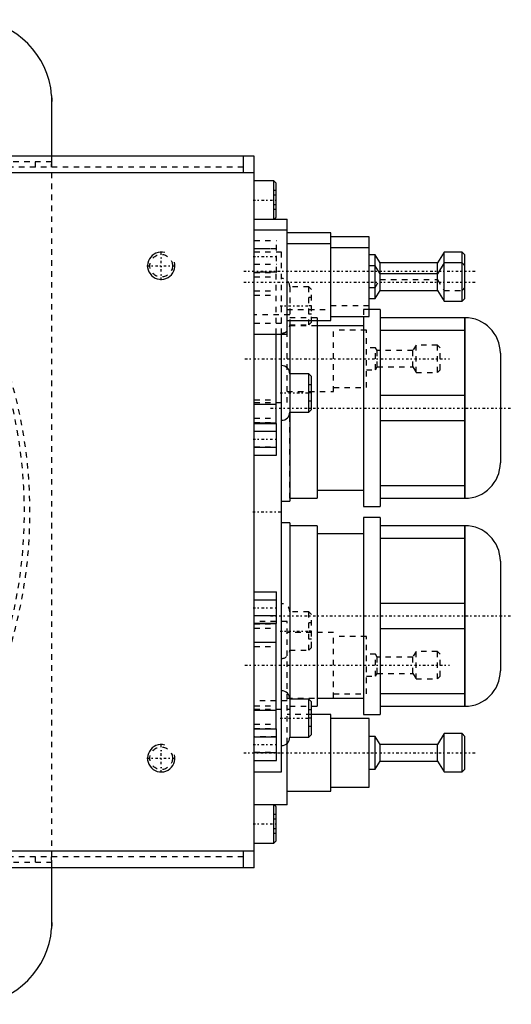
# Model space of a CAD drawing. Extents: x -502 to 174, y -90 to 90.
# Tile 13 of 13: x 84 to 174, y -90 to 90. Entities that reach past the tile are written whole.
import ezdxf

# ---------------------------------------------------------------- set-up
doc = ezdxf.new("R2010")
doc.units = 0
doc.linetypes.add('CENTER', pattern=[1.5, 0.45, -0.5, 0.05, -0.5])
doc.linetypes.add('DASHED', pattern=[2, 1, -1])
for name, color, linetype in [('AM_0', 7, 'CONTINUOUS'), ('AM_10', 7, 'CONTINUOUS'), ('AM_3', 7, 'DASHED'), ('AM_7', 7, 'CENTER')]:
    doc.layers.add(name, color=color, linetype=linetype)

msp = doc.modelspace()

# ---------------------------------------------------------------- linework, layer by layer
at = {"layer": 'AM_0', "color": 7, "linetype": 'CONTINUOUS'}
for p, q in [((89.96, 76.12), (89.96, 65)), ((90, 65), (90, 75)), ((127, 65), (46.64, 65)), ((125, 65), (125, 62)), ((127, -65), (127, 65)), ((127, 62), (56.95, 62)), ((130.6, 60.5), (127, 60.5)), ((131, 60.1), (130.6, 60.5)), ((130.6, 53.5), (130.6, 60.5)), ((131, 53.9), (131, 60.1)), ((127, 53.5), (133, 53.5)), ((130.6, 53.5), (131, 53.9)), ((133, 32.5), (133, 53.5)), ((133, 51.5), (127, 51.5)), ((141, 51), (133, 51)), ((141, 35), (141, 51)), ((141, 49), (133, 49)), ((148, 50.25), (141, 50.25)), ((148, 35.75), (148, 50.25)), ((148, 48.25), (141, 48.25)), ((149.1, 47), (148, 47)), ((150, 45.5), (149.1, 47)), ((149.1, 39), (149.1, 47)), ((161.7, 47.5), (160.5, 45.5)), ((165, 47.5), (161.7, 47.5)), ((161.7, 38.5), (161.7, 47.5)), ((165.5, 47), (165, 47.5)), ((165, 38.5), (165, 47.5)), ((165.5, 39), (165.5, 47)), ((149.1, 45), (148, 45)), ((150, 43.5), (149.1, 45)), ((160.5, 45.5), (150, 45.5)), ((150, 40.5), (150, 45.5)), ((161.7, 45.5), (160.5, 43.5)), ((160.5, 40.5), (160.5, 45.5)), ((165, 45.5), (161.7, 45.5)), ((165.5, 45), (165, 45.5)), ((160.5, 43.5), (150, 43.5)), ((149.1, 39), (150, 40.5)), ((150, 40.5), (160.5, 40.5)), ((160.5, 40.5), (161.7, 38.5)), ((148, 39), (149.1, 39)), ((161.7, 38.5), (165, 38.5)), ((165, 38.5), (165.5, 39)), ((150, 37), (148, 37)), ((150, 37), (150, 1)), ((133, 35), (141, 35)), ((133.5, 35.02), (133.5, 2)), ((138.5, 35.02), (138.5, 2.5)), ((141, 35.75), (148, 35.75)), ((147, 35.76), (147, 1)), ((165.51, 35.5), (150, 35.5)), ((165.47, 35.5), (165.47, 2.5)), ((165.51, 35.5), (165.51, 2.5)), ((127, 32.5), (133, 32.5)), ((131, 16.3), (131, 32.5)), ((132, -47.5), (132, 32.53)), ((147, 34), (138.5, 34)), ((150, 33.23), (165.47, 33.23)), ((172, 29.01), (172, 8.99)), ((137, 25.25), (133.5, 25.25)), ((137.5, 24.75), (137, 25.25)), ((137, 18.25), (137, 25.25)), ((137.5, 18.75), (137.5, 24.75)), ((165.47, 21.27), (150, 21.27)), ((127, 19.7), (131, 19.7)), ((133.5, 18.25), (137, 18.25)), ((137, 18.25), (137.5, 18.75)), ((127, 16.3), (131, 16.3)), ((150, 16.73), (165.47, 16.73)), ((127, 16.19), (131.1, 16.19)), ((127, 14.74), (131.1, 14.74)), ((131.1, 10.41), (131.1, 16.19)), ((127, 11.86), (131.1, 11.86)), ((127, 10.41), (131.1, 10.41)), ((138.5, 4), (147, 4)), ((165.47, 4.77), (150, 4.77)), ((132, 2), (133.5, 2)), ((133.5, 2.5), (138.5, 2.5)), ((150, 2.5), (165.51, 2.5)), ((147, 1), (150, 1)), ((150, -1), (147, -1)), ((147, -1), (147, -37)), ((150, -1), (150, -37)), ((133.5, -2), (132, -2)), ((133.5, -2), (133.5, -41.17)), ((138.5, -2.5), (133.5, -2.5)), ((138.5, -2.5), (138.5, -35.5)), ((165.51, -2.5), (150, -2.5)), ((165.47, -2.5), (165.47, -35.5)), ((165.51, -2.5), (165.51, -35.5)), ((147, -4), (138.5, -4)), ((150, -4.77), (165.47, -4.77)), ((172, -8.99), (172, -29.01)), ((127, -14.61), (131.1, -14.61)), ((127, -16.06), (131.1, -16.06)), ((131.1, -20.39), (131.1, -14.61)), ((165.47, -16.73), (150, -16.73)), ((127, -18.94), (131.1, -18.94)), ((127, -20.39), (131.1, -20.39)), ((131, -20.4), (127, -20.4)), ((131, -39.6), (131, -20.4)), ((150, -21.27), (165.47, -21.27)), ((127, -23.8), (131, -23.8)), ((137, -34.17), (133.5, -34.17)), ((137.5, -34.67), (137, -34.17)), ((137, -41.17), (137, -34.17)), ((138.5, -34), (147, -34)), ((165.47, -33.23), (150, -33.23)), ((137.5, -40.67), (137.5, -34.67)), ((137.5, -35.5), (138.5, -35.5)), ((150, -35.5), (165.51, -35.5)), ((127, -36.2), (131, -36.2)), ((141, -37), (137.5, -37)), ((141, -51), (141, -37)), ((148, -37.75), (141, -37.75)), ((147, -37), (150, -37)), ((148, -50.25), (148, -37.75)), ((127, -39.6), (131, -39.6)), ((127, -39.61), (131.1, -39.61)), ((127, -41.06), (131.1, -41.06)), ((131.1, -45.39), (131.1, -39.61)), ((133.5, -41.17), (137, -41.17)), ((137, -41.17), (137.5, -40.67)), ((149.1, -41), (148, -41)), ((150, -42.5), (149.1, -41)), ((149.1, -47), (149.1, -41)), ((161.7, -40.5), (160.5, -42.5)), ((165, -40.5), (161.7, -40.5)), ((161.7, -47.5), (161.7, -40.5)), ((165.5, -41), (165, -40.5)), ((165, -47.5), (165, -40.5)), ((165.5, -47), (165.5, -41)), ((133, -53.5), (133, -42.29)), ((160.5, -42.5), (150, -42.5)), ((150, -45.5), (150, -42.5)), ((160.5, -45.5), (160.5, -42.5)), ((127, -43.94), (131.1, -43.94)), ((127, -45.39), (131.1, -45.39)), ((149.1, -47), (150, -45.5)), ((150, -45.5), (160.5, -45.5)), ((160.5, -45.5), (161.7, -47.5)), ((127, -47.5), (132, -47.5)), ((148, -47), (149.1, -47)), ((161.7, -47.5), (165, -47.5)), ((165, -47.5), (165.5, -47)), ((141, -50.25), (148, -50.25)), ((133, -51), (141, -51)), ((133, -53.5), (127, -53.5)), ((131, -53.9), (130.6, -53.5)), ((130.6, -60.5), (130.6, -53.5)), ((131, -60.1), (131, -53.9)), ((127, -60.5), (130.6, -60.5)), ((130.6, -60.5), (131, -60.1)), ((127, -62), (56.95, -62)), ((125, -62), (125, -65)), ((127, -65), (46.64, -65)), ((89.96, -65), (89.96, -76.12)), ((90, -75), (90, -65))]:
    msp.add_line(p, q, dxfattribs=at)
for points in [[(89.96, 76.12, 0), (89.97, 75.93, 0), (89.99, 75.56, 0), (90, 75.18, 0), (90, 75, 0)], [(90, -75, 0), (90, -75.18, 0), (89.99, -75.56, 0), (89.97, -75.93, 0), (89.96, -76.12, 0)]]:
    msp.add_polyline3d(points, dxfattribs=at)
for centre, radius, start, end in [((75, 75), 15, 4.2866, 85.7134), ((165.51, 29.01), 6.49, 0, 90), ((132, 25.25), 1.5, 0, 90), ((132, 18.25), 1.5, 270, 0), ((165.51, 8.99), 6.49, 270, 0), ((165.51, -8.99), 6.49, 0, 90), ((165.51, -29.01), 6.49, 270, 0), ((132, -34.17), 1.5, 0, 90), ((132, -41.17), 1.5, 270, 0), ((75, -75), 15, 274.2866, 355.7134)]:
    msp.add_arc(centre, radius, start, end, dxfattribs=at)
at = {"layer": 'AM_10', "color": 7, "linetype": 'CONTINUOUS'}
for centre in [(110, 45), (110, -45)]:
    msp.add_arc(centre, 2.5, 75, 15, dxfattribs=at)
at = {"layer": 'AM_3', "color": 6, "linetype": 'DASHED'}
for p, q in [((89.96, 65), (89.96, 64)), ((90, -65), (90, 65)), ((125, 63), (50.91, 63)), ((89.96, 64), (77, 64)), ((87, 63), (87, 64)), ((131, 58.73), (130.5, 58.73)), ((130.5, 58.73), (130.5, 55.27)), ((131, 57.87), (130.5, 57.87)), ((131, 56.13), (130.5, 56.13)), ((131, 55.27), (130.5, 55.27)), ((127, 49.59), (131.1, 49.59)), ((131.1, 43.81), (131.1, 49.59)), ((127, 48.14), (131.1, 48.14)), ((131.1, 48.1), (127, 48.1)), ((132, 47.5), (127, 47.5)), ((132, 32.53), (132, 47.5)), ((127, 45.3), (131.1, 45.3)), ((127, 45.26), (131.1, 45.26)), ((127, 43.81), (131.1, 43.81)), ((131, 43.8), (127, 43.8)), ((127, 43.75), (131, 43.75)), ((131, 32.5), (131, 43.8)), ((127, 42.95), (131, 42.95)), ((149.1, 41), (150, 42.5)), ((150, 42.5), (160.5, 42.5)), ((160.5, 42.5), (161.7, 40.5)), ((127, 40.4), (131, 40.4)), ((127, 39.6), (131, 39.6)), ((137, 41.17), (133.5, 41.17)), ((133.5, 41.17), (133.5, 35.02)), ((137.5, 40.67), (137, 41.17)), ((137, 34.17), (137, 41.17)), ((137.5, 34.67), (137.5, 40.67)), ((148, 41), (149.1, 41)), ((161.7, 40.5), (165, 40.5)), ((165, 40.5), (165.5, 41)), ((137.5, 39.17), (137, 39.17)), ((133.5, 36), (127, 36)), ((133, 37), (141, 37)), ((137.5, 37.67), (137, 37.67)), ((137.5, 36.17), (137, 36.17)), ((141, 37.75), (148, 37.75)), ((148, 37), (147, 37)), ((147, 37), (147, 35.76)), ((127, 34.5), (133, 34.5)), ((138.5, 35.5), (133.5, 35.5)), ((137, 34.17), (137.5, 34.67)), ((138.5, 35.5), (138.5, 35.02)), ((138.5, 34), (133, 34)), ((133, 20), (133, 32.5)), ((133.5, 34.17), (137, 34.17)), ((141.5, 22), (141.5, 34)), ((147.5, 33.25), (141.5, 33.25)), ((147.5, 22.75), (147.5, 33.25)), ((149.2, 30), (147.5, 30)), ((149.5, 29.5), (149.2, 30)), ((149.2, 26), (149.2, 30)), ((156, 29.5), (149.5, 29.5)), ((149.5, 26.5), (149.5, 29.5)), ((156.6, 30.5), (156, 29.5)), ((156, 26.5), (156, 29.5)), ((160.5, 30.5), (156.6, 30.5)), ((156.6, 25.5), (156.6, 30.5)), ((161, 30), (160.5, 30.5)), ((160.5, 25.5), (160.5, 30.5)), ((161, 26), (161, 30)), ((147.5, 26), (149.2, 26)), ((149.2, 26), (149.5, 26.5)), ((149.5, 26.5), (156, 26.5)), ((156, 26.5), (156.6, 25.5)), ((156.6, 25.5), (160.5, 25.5)), ((160.5, 25.5), (161, 26)), ((133, 22), (141.5, 22)), ((137.5, 23.25), (137, 23.25)), ((137.5, 21.75), (137, 21.75)), ((141.5, 22.75), (147.5, 22.75)), ((127, 20.5), (131, 20.5)), ((127, 20), (133, 20)), ((137.5, 20.25), (137, 20.25)), ((133.5, 2.5), (133.5, 18.25)), ((127, 17.15), (131, 17.15)), ((127, 16.35), (131, 16.35)), ((131.1, 14.7), (127, 14.7)), ((127, 11.9), (131.1, 11.9)), ((131.1, -16.1), (127, -16.1)), ((127, -18.9), (131.1, -18.9)), ((137, -18.25), (133.5, -18.25)), ((137.5, -18.75), (137, -18.25)), ((137, -25.25), (137, -18.25)), ((137.5, -24.75), (137.5, -18.75)), ((133, -20), (127, -20)), ((127, -20.45), (131, -20.45)), ((127, -21.25), (131, -21.25)), ((133, -42.29), (133, -20)), ((137.5, -20.25), (137, -20.25)), ((141.5, -22), (133, -22)), ((137.5, -21.75), (137, -21.75)), ((137.5, -23.25), (137, -23.25)), ((141.5, -34), (141.5, -22)), ((147.5, -22.75), (141.5, -22.75)), ((147.5, -33.25), (147.5, -22.75)), ((127, -24.6), (131, -24.6)), ((137, -25.25), (137.5, -24.75)), ((133.5, -25.25), (137, -25.25)), ((149.2, -26), (147.5, -26)), ((149.5, -26.5), (149.2, -26)), ((149.2, -30), (149.2, -26)), ((156, -26.5), (149.5, -26.5)), ((149.5, -29.5), (149.5, -26.5)), ((156.6, -25.5), (156, -26.5)), ((156, -29.5), (156, -26.5)), ((160.5, -25.5), (156.6, -25.5)), ((156.6, -30.5), (156.6, -25.5)), ((161, -26), (160.5, -25.5)), ((160.5, -30.5), (160.5, -25.5)), ((161, -30), (161, -26)), ((147.5, -30), (149.2, -30)), ((149.2, -30), (149.5, -29.5)), ((149.5, -29.5), (156, -29.5)), ((156, -29.5), (156.6, -30.5)), ((156.6, -30.5), (160.5, -30.5)), ((160.5, -30.5), (161, -30)), ((133, -34), (138.5, -34)), ((141.5, -33.25), (147.5, -33.25)), ((133, -34.5), (127, -34.5)), ((127, -35.4), (131, -35.4)), ((133.5, -35.5), (137.5, -35.5)), ((127, -36), (133.5, -36)), ((137.5, -37), (133, -37)), ((137.5, -36.17), (137, -36.17)), ((137.5, -37.67), (137, -37.67)), ((127, -38.75), (131, -38.75)), ((127, -39.55), (131, -39.55)), ((137.5, -39.17), (137, -39.17)), ((131.1, -41.1), (127, -41.1)), ((127, -43.9), (131.1, -43.9)), ((131, -55.27), (130.5, -55.27)), ((130.5, -55.27), (130.5, -58.73)), ((131, -56.13), (130.5, -56.13)), ((131, -57.87), (130.5, -57.87)), ((131, -58.73), (130.5, -58.73)), ((125, -63), (50.91, -63)), ((77, -64), (89.96, -64)), ((87, -64), (87, -63)), ((89.96, -64), (89.96, -65))]:
    msp.add_line(p, q, dxfattribs=at)
for points in [[(89.96, 63, 0), (89.96, 63.04, 0), (89.96, 63.12, 0), (89.96, 63.2, 0), (89.96, 63.24, 0), (89.96, 63.28, 0), (89.96, 63.36, 0), (89.97, 63.44, 0), (89.97, 63.52, 0), (89.97, 63.6, 0), (89.98, 63.67, 0), (89.98, 63.71, 0), (89.98, 63.75, 0), (89.98, 63.83, 0), (89.99, 63.9, 0), (89.99, 63.97, 0), (89.99, 64.04, 0), (90, 64.11, 0), (90, 64.14, 0), (90, 64.17, 0), (90, 64.23, 0), (90, 64.29, 0), (90, 64.32, 0)], [(90, -64.32, 0), (90, -64.29, 0), (90, -64.23, 0), (90, -64.17, 0), (90, -64.14, 0), (90, -64.11, 0), (89.99, -64.04, 0), (89.99, -63.97, 0), (89.99, -63.9, 0), (89.98, -63.83, 0), (89.98, -63.75, 0), (89.98, -63.71, 0), (89.98, -63.67, 0), (89.97, -63.6, 0), (89.97, -63.52, 0), (89.97, -63.44, 0), (89.96, -63.36, 0), (89.96, -63.28, 0), (89.96, -63.24, 0), (89.96, -63.2, 0), (89.96, -63.12, 0), (89.96, -63.04, 0), (89.96, -63, 0)]]:
    msp.add_polyline3d(points, dxfattribs=at)
for centre in [(110, 45), (110, -45)]:
    msp.add_circle(centre, 2.07, dxfattribs=at)
for centre, radius, start, end in [((0, 0), 86, 278.6943, 81.3057), ((0, 0), 85, 310.1192, 49.8808), ((132, 41.17), 1.5, 0, 90), ((132, 34.17), 1.5, 270, 0.0001), ((132, -18.25), 1.5, 0, 90), ((132, -25.25), 1.5, 270, 0)]:
    msp.add_arc(centre, radius, start, end, dxfattribs=at)
at = {"layer": 'AM_7', "color": 4, "linetype": 'CENTER'}
for p, q in [((126.8, 57), (131.2, 57)), ((110, 42.37), (110, 47.63)), ((107.38, 45), (112.62, 45)), ((126.8, 46.7), (131.31, 46.7)), ((125.08, 44), (167.43, 44)), ((125.08, 42), (167.43, 42)), ((131.72, 37.67), (137.78, 37.67)), ((125.3, 28), (162.7, 28)), ((131.72, 21.75), (137.78, 21.75)), ((130, 19), (174, 19)), ((126.8, 13.3), (131.31, 13.3)), ((126.75, 0), (132.25, 0)), ((126.8, -17.5), (131.31, -17.5)), ((130, -19), (174, -19)), ((131.72, -21.75), (137.78, -21.75)), ((125.3, -28), (162.7, -28)), ((131.72, -37.67), (137.78, -37.67)), ((110, -47.63), (110, -42.37)), ((126.8, -42.5), (131.31, -42.5)), ((125.08, -44), (167.43, -44)), ((107.38, -45), (112.62, -45)), ((126.8, -57), (131.2, -57))]:
    msp.add_line(p, q, dxfattribs=at)

doc.saveas('drawing.dxf')
